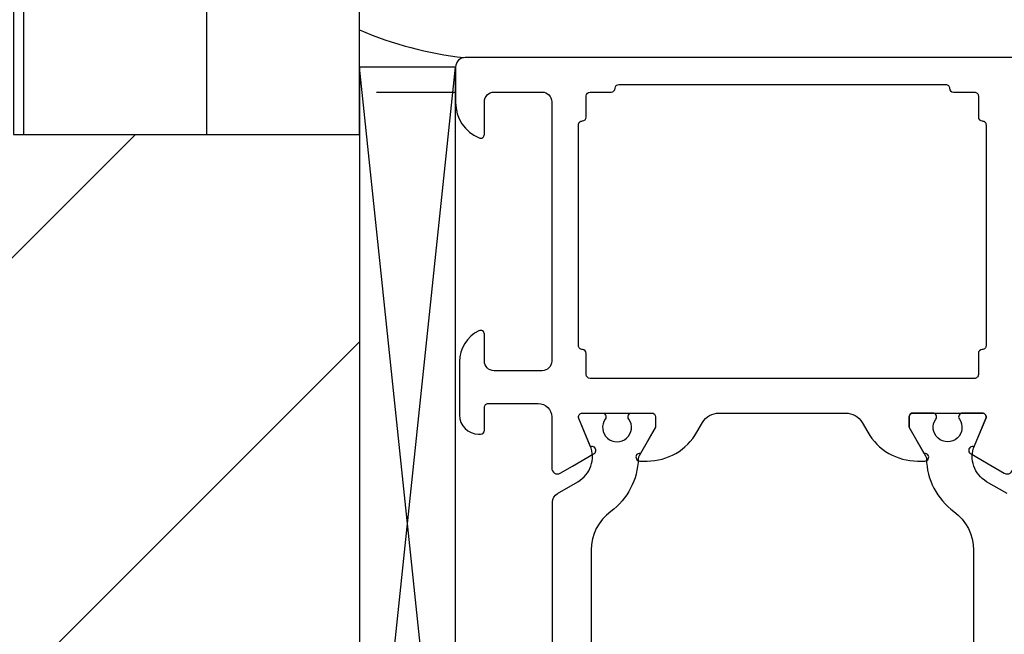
# Model space of a CAD drawing. Header units: millimetres. Extents: x 111285 to 237437, y -9513 to 52045.
# Tile 34 of 117: x 137631 to 137683, y 432 to 464. Entities that reach past the tile are written whole.
import ezdxf

# ---------------------------------------------------------------- set-up
doc = ezdxf.new("R2010")
doc.units = ezdxf.units.MM
doc.header["$LTSCALE"] = 100
doc.layers.get('0').update_dxf_attribs({"color": 252})
for name, color, linetype in [('0-arcering', 252, 'Continuous'), ('0-binnenwanden', 252, 'Continuous'), ('0-BUITENKOZIJNEN', 252, 'Continuous')]:
    doc.layers.add(name, color=color, linetype=linetype)

# ---------------------------------------------------------------- blocks, each defined once
blk = doc.blocks.new('SR8-hori')
at = {"linetype": 'Continuous'}
blk.add_line((22, 55.08149554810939), (17.87712312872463, 55.08149554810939), dxfattribs=at)
for points in [[(27.04998664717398, 18.02469636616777), (27.049986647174, 33.7753036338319, -0.2679491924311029), (27.299986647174, 34.20831633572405), (28.36802465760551, 34.82494836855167, 0.3763733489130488), (29.00384395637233, 36.69801162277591), (28.41340253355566, 38.12346331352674, -0.5345111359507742), (28.59817844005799, 38.39999999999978), (29.62538997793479, 38.39999999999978, -0.6090650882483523), (29.78846296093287, 38.08421052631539, 1.936491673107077), (31.0115103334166, 38.08421052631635, -0.6090650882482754), (31.1745833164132, 38.39999999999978), (32.19998664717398, 38.39999999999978, -0.4142135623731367), (32.39998664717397, 38.19999999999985), (32.399986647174, 37.64999999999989), (31.54440312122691, 36.16808586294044, 0.1261734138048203), (31.50428045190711, 36.02455276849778, -0.2333969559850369), (30.07294793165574, 33.27617652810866, 0.239087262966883), (29.04998664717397, 31.2591597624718), (29.04998664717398, 20.54084023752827, 0.2390872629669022)], [(50.7000133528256, 34.20831633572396), (49.63197534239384, 34.82494836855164, -0.3763733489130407), (48.99615604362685, 36.69801162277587), (49.58659746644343, 38.12346331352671, 0.534511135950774), (49.40182155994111, 38.39999999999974), (48.3746100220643, 38.39999999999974, 0.609065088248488), (48.21153703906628, 38.0842105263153, -1.936491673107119), (46.98848966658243, 38.08421052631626, 0.6090650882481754), (46.82541668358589, 38.39999999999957), (45.80001335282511, 38.39999999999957), (45.80001335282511, 38.39999999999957, 0.414213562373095), (45.60001335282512, 38.19999999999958), (45.60001335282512, 38.19999999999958), (45.60001335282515, 37.64999999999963), (46.45559687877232, 36.16808586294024, -0.126173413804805), (46.49571954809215, 36.02455276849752, 0.233396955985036), (47.92705206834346, 33.27617652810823, -0.239087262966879), (48.95001335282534, 31.25915976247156), (48.95001335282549, 20.54084023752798, -0.2390872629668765)]]:
    blk.add_lwpolyline(points, format="xyb", dxfattribs=at)
blk.add_arc((24.59536370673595, 76.00794742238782), 19.23397757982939, 246.74069714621, 263.5499891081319, dxfattribs=at)
at = {"layer": '0-BUITENKOZIJNEN', "linetype": 'Continuous'}
blk.add_lwpolyline([(55.50001335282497, 56.89999999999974), (22.50001335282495, 56.89999999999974, 0.414213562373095), (22.00001335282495, 56.39999999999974), (22.00001335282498, 54.5583123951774, 0.3015113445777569), (23.22223557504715, 52.71574306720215, 0.5366750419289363), (23.50001335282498, 52.89999999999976), (23.50001335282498, 54.59999999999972, -0.414213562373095), (24.00001335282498, 55.09999999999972), (26.50001335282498, 55.09999999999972, -0.414213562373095), (27.00001335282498, 54.59999999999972), (27.00001335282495, 41.09999999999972, -0.414213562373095), (26.50001335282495, 40.59999999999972), (24.00001335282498, 40.59999999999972, -0.414213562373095), (23.50001335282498, 41.09999999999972), (23.50001335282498, 42.49999999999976, 0.5539924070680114), (23.21251335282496, 42.67984368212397, 0.2870075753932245), (22.20001335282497, 41.06125054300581), (22.20001335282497, 38.29999999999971, 0.414213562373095), (23.20001335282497, 37.29999999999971), (23.30001335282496, 37.29999999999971, 0.4142135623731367), (23.50001335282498, 37.49999999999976), (23.50001335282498, 38.69999999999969, -0.4142135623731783), (23.70001335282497, 38.89999999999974), (26.30001335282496, 38.89999999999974, -0.414213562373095), (27.00001335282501, 38.19999999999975), (27.00001335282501, 38.19999999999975), (27.00001335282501, 35.53325148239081), (27.00001335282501, 35.53325148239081, 0.5773502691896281), (27.45001335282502, 35.27344386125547), (28.07868666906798, 35.63640856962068), (29.1801824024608, 36.27235742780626, 1.000000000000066), (29.02710902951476, 36.64190924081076), (28.41342923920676, 38.1234633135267, -0.5345111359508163), (28.59820514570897, 38.39999999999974), (28.59820514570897, 38.39999999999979), (32.200013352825, 38.39999999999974, -0.4142135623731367), (32.40001335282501, 38.19999999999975), (32.40001335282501, 37.65999999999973), (32.40001335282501, 37.65999999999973), (31.61353990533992, 36.29778803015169, 1.077346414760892), (31.58387687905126, 35.89999999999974), (31.96122714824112, 35.89999999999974, 0.2679491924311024), (34.55930335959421, 37.39999999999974), (34.55930335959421, 37.39999999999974), (34.84797849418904, 37.89999999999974, -0.2679491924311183), (35.71400389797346, 38.39999999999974), (39.00001335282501, 38.39999999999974), (39.00001335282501, 38.39999999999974), (42.28602280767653, 38.39999999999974, -0.2679491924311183), (43.15204821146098, 37.89999999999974), (43.15204821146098, 37.89999999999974), (43.4407233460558, 37.39999999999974, 0.2679491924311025), (46.03879955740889, 35.89999999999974), (46.03879955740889, 35.89999999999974), (46.41614982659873, 35.89999999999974, 1.077346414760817), (46.3864868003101, 36.2977880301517), (45.600013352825, 37.65999999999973), (45.600013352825, 38.19999999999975, -0.414213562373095), (45.80001335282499, 38.39999999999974), (45.80001335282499, 38.39999999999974), (49.40182155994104, 38.39999999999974), (49.40182155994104, 38.39999999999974, -0.534511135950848), (49.58659746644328, 38.12346331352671), (48.97291767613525, 36.64190924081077), (48.97291767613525, 36.64190924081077, 1.000000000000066), (48.81984430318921, 36.27235742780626), (48.81984430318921, 36.27235742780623), (49.92134003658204, 35.63640856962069), (49.92134003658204, 35.63640856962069), (50.55001335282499, 35.27344386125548, 0.5773502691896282), (51.00001335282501, 35.53325148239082)], format="xyb", dxfattribs=at)
blk.add_lwpolyline([(44.00001335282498, 55.49999999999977), (44.00001335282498, 55.49999999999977), (47.50001335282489, 55.49999999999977), (47.50001335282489, 55.49999999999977, -0.4142135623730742), (47.70001335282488, 55.29999999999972, 0.4142135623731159), (47.90001335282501, 55.09999999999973), (49.00001335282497, 55.09999999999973), (49.00001335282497, 55.09999999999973, -0.4142135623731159), (49.20001335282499, 54.89999999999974), (49.200013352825, 53.79999999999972, 0.4142135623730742), (49.40001335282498, 53.59999999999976, -0.4142135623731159), (49.600013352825, 53.39999999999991), (49.600013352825, 41.89999999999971), (49.60001335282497, 41.89999999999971, -0.4142135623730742), (49.40001335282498, 41.69999999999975, 0.4142135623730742), (49.20001335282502, 41.49999999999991), (49.200013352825, 40.39999999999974, -0.4142135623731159), (49.00001335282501, 40.19999999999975), (47.9000133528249, 40.19999999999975), (29.00001335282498, 40.19999999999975), (29.00001335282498, 40.19999999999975, -0.414213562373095), (28.80001335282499, 40.39999999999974), (28.80001335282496, 41.49999999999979, 0.4142135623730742), (28.600013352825, 41.6999999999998, -0.4142135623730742), (28.40001335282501, 41.89999999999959), (28.40001335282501, 53.39999999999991, -0.4142135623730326), (28.60001335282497, 53.59999999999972), (28.600013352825, 53.59999999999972, 0.4142135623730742), (28.80001335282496, 53.79999999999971), (28.80001335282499, 53.79999999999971), (28.80001335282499, 54.89999999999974, -0.414213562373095), (29.00001335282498, 55.09999999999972), (29.00001335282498, 55.09999999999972), (30.100013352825, 55.09999999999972), (30.100013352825, 55.09999999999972, 0.4142135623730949), (30.3000133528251, 55.29999999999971), (30.30001335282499, 55.29999999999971, -0.414213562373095), (30.50001335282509, 55.49999999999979), (30.50001335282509, 55.49999999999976)], format="xyb", close=True, dxfattribs=at)
blk = doc.blocks.new('onderlegger beganegrond')
at = {"layer": '0-arcering', "ltscale": 0.1}
h = blk.add_hatch(dxfattribs=at)
h.set_pattern_fill('ANSI31', color=256, scale=3, angle=45, style=0)
h.set_pattern_definition([(270, (11129.99999999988, 4.632738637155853e-10), (-9.524999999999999, -6.099192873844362e-16), [])])
h.paths.add_polyline_path([(11496.99999999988, 593.0000000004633), (11478.99999999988, 593.0000000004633), (11478.99999999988, 458.0000000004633), (11496.99999999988, 458.0000000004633)])
h = blk.add_hatch(dxfattribs=at)
h.set_pattern_fill('ANSI31', color=256, scale=5, style=0)
h.set_pattern_definition([(224.9999999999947, (11118.99999999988, 4.632738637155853e-10), (11.2253201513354, -11.22532015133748), [])])
h.paths.add_polyline_path([(11496.99999999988, 414.0000000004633), (11434.99999999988, 414.0000000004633), (11434.99999999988, 489.0000000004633), (11478.99999999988, 489.0000000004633), (11478.99999999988, 458.0000000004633), (11496.99999999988, 458.0000000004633)])
at = {"ltscale": 0.1}
for p, q in [((11502.00001335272, 414.0000000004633), (11497.00001335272, 461.5000000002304)), ((11497.00001335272, 414.0000000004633), (11502.00001335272, 461.5000000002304))]:
    blk.add_line(p, q, dxfattribs=at)
blk.add_lwpolyline([(11502.00001335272, 461.5000000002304), (11497.00001335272, 461.5000000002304), (11497.00001335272, 414.0000000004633), (11502.00001335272, 414.0000000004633)], close=True, dxfattribs=at)
at = {"layer": '0-binnenwanden', "ltscale": 0.1}
for points in [[(11496.99999999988, 593.0000000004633), (11478.99999999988, 593.0000000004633), (11478.99999999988, 458.0000000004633), (11496.99999999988, 458.0000000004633)], [(11496.99999999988, 414.0000000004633), (11434.99999999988, 414.0000000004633), (11434.99999999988, 489.0000000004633), (11478.99999999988, 489.0000000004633), (11478.99999999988, 458.0000000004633), (11496.99999999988, 458.0000000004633)]]:
    blk.add_lwpolyline(points, close=True, dxfattribs=at)
blk.add_blockref('SR8-hori', (11480, 405.1000000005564))

msp = doc.modelspace()

# ---------------------------------------------------------------- linework, layer by layer
at = {"linetype": 'Continuous'}
msp.add_line((137653.9985052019, 460.1814955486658), (137649.8756283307, 460.1814955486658), dxfattribs=at)
msp.add_line((137653.9985052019, 460.1814955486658), (137649.8756283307, 460.1814955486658), dxfattribs=at)
msp.add_line((137653.9985052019, 460.1814955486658), (137649.8756283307, 460.1814955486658), dxfattribs=at)
for points in [[(137659.0484918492, 423.1246963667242), (137659.0484918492, 438.8753036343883, -0.2679491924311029), (137659.2984918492, 439.3083163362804), (137660.3665298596, 439.9249483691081, 0.3763733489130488), (137661.0023491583, 441.7980116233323), (137660.4119077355, 443.2234633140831, -0.5345111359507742), (137660.596683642, 443.5000000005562), (137661.6238951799, 443.5000000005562, -0.6090650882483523), (137661.7869681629, 443.1842105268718, 1.936491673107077), (137663.0100155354, 443.1842105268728, -0.6090650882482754), (137663.1730885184, 443.5000000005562), (137664.1984918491, 443.5000000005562, -0.4142135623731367), (137664.3984918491, 443.3000000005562), (137664.3984918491, 442.7500000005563), (137663.5429083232, 441.2680858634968, 0.1261734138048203), (137663.5027856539, 441.1245527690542, -0.2333969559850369), (137662.0714531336, 438.376176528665, 0.239087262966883), (137661.0484918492, 436.3591597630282), (137661.0484918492, 425.6408402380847, 0.2390872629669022)], [(137659.0484918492, 423.1246963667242), (137659.0484918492, 438.8753036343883, -0.2679491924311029), (137659.2984918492, 439.3083163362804), (137660.3665298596, 439.9249483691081, 0.3763733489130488), (137661.0023491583, 441.7980116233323), (137660.4119077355, 443.2234633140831, -0.5345111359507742), (137660.596683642, 443.5000000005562), (137661.6238951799, 443.5000000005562, -0.6090650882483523), (137661.7869681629, 443.1842105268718, 1.936491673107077), (137663.0100155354, 443.1842105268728, -0.6090650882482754), (137663.1730885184, 443.5000000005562), (137664.1984918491, 443.5000000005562, -0.4142135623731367), (137664.3984918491, 443.3000000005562), (137664.3984918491, 442.7500000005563), (137663.5429083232, 441.2680858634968, 0.1261734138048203), (137663.5027856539, 441.1245527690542, -0.2333969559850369), (137662.0714531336, 438.376176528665, 0.239087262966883), (137661.0484918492, 436.3591597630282), (137661.0484918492, 425.6408402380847, 0.2390872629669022)], [(137659.0484918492, 423.1246963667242), (137659.0484918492, 438.8753036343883, -0.2679491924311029), (137659.2984918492, 439.3083163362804), (137660.3665298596, 439.9249483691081, 0.3763733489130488), (137661.0023491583, 441.7980116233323), (137660.4119077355, 443.2234633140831, -0.5345111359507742), (137660.596683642, 443.5000000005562), (137661.6238951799, 443.5000000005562, -0.6090650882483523), (137661.7869681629, 443.1842105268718, 1.936491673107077), (137663.0100155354, 443.1842105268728, -0.6090650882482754), (137663.1730885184, 443.5000000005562), (137664.1984918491, 443.5000000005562, -0.4142135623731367), (137664.3984918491, 443.3000000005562), (137664.3984918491, 442.7500000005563), (137663.5429083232, 441.2680858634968, 0.1261734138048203), (137663.5027856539, 441.1245527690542, -0.2333969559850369), (137662.0714531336, 438.376176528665, 0.239087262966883), (137661.0484918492, 436.3591597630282), (137661.0484918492, 425.6408402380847, 0.2390872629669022)], [(137682.6985185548, 439.3083163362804), (137681.6304805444, 439.9249483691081, -0.3763733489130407), (137680.9946612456, 441.7980116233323), (137681.5851026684, 443.2234633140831, 0.534511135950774), (137681.4003267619, 443.5000000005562), (137680.373115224, 443.5000000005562, 0.609065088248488), (137680.210042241, 443.1842105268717, -1.936491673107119), (137678.9869948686, 443.1842105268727, 0.6090650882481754), (137678.8239218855, 443.500000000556), (137677.7985185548, 443.500000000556), (137677.7985185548, 443.500000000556, 0.414213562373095), (137677.5985185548, 443.300000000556), (137677.5985185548, 443.300000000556), (137677.5985185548, 442.750000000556), (137678.4541020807, 441.2680858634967, -0.126173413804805), (137678.4942247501, 441.1245527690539, 0.233396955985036), (137679.9255572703, 438.3761765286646, -0.239087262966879), (137680.9485185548, 436.3591597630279), (137680.9485185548, 425.6408402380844, -0.2390872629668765)], [(137682.6985185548, 439.3083163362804), (137681.6304805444, 439.9249483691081, -0.3763733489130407), (137680.9946612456, 441.7980116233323), (137681.5851026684, 443.2234633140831, 0.534511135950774), (137681.4003267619, 443.5000000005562), (137680.373115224, 443.5000000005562, 0.609065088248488), (137680.210042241, 443.1842105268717, -1.936491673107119), (137678.9869948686, 443.1842105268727, 0.6090650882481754), (137678.8239218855, 443.500000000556), (137677.7985185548, 443.500000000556), (137677.7985185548, 443.500000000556, 0.414213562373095), (137677.5985185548, 443.300000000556), (137677.5985185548, 443.300000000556), (137677.5985185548, 442.750000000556), (137678.4541020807, 441.2680858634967, -0.126173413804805), (137678.4942247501, 441.1245527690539, 0.233396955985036), (137679.9255572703, 438.3761765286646, -0.239087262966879), (137680.9485185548, 436.3591597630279), (137680.9485185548, 425.6408402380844, -0.2390872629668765)], [(137682.6985185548, 439.3083163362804), (137681.6304805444, 439.9249483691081, -0.3763733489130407), (137680.9946612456, 441.7980116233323), (137681.5851026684, 443.2234633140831, 0.534511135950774), (137681.4003267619, 443.5000000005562), (137680.373115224, 443.5000000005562, 0.609065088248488), (137680.210042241, 443.1842105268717, -1.936491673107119), (137678.9869948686, 443.1842105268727, 0.6090650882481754), (137678.8239218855, 443.500000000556), (137677.7985185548, 443.500000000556), (137677.7985185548, 443.500000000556, 0.414213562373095), (137677.5985185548, 443.300000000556), (137677.5985185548, 443.300000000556), (137677.5985185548, 442.750000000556), (137678.4541020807, 441.2680858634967, -0.126173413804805), (137678.4942247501, 441.1245527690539, 0.233396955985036), (137679.9255572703, 438.3761765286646, -0.239087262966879), (137680.9485185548, 436.3591597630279), (137680.9485185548, 425.6408402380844, -0.2390872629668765)]]:
    msp.add_lwpolyline(points, format="xyb", dxfattribs=at)
msp.add_arc((137656.5938689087, 481.1079474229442), 19.23397757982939, 246.7406971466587, 263.5499891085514, dxfattribs=at)
msp.add_arc((137656.5938689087, 481.1079474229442), 19.23397757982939, 246.7406971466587, 263.5499891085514, dxfattribs=at)
msp.add_arc((137656.5938689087, 481.1079474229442), 19.23397757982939, 246.7406971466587, 263.5499891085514, dxfattribs=at)
at = {"layer": '0-BUITENKOZIJNEN', "linetype": 'Continuous'}
msp.add_lwpolyline([(137687.4985185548, 462.0000000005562), (137654.4985185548, 462.0000000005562, 0.414213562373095), (137653.9985185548, 461.5000000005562), (137653.9985185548, 459.6583123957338, 0.3015113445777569), (137655.220740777, 457.8157430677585, 0.5366750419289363), (137655.4985185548, 458.0000000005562), (137655.4985185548, 459.7000000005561, -0.414213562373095), (137655.9985185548, 460.2000000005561), (137658.4985185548, 460.2000000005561, -0.414213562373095), (137658.9985185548, 459.7000000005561), (137658.9985185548, 446.2000000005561, -0.414213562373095), (137658.4985185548, 445.7000000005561), (137655.9985185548, 445.7000000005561, -0.414213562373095), (137655.4985185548, 446.2000000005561), (137655.4985185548, 447.6000000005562, 0.5539924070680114), (137655.2110185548, 447.7798436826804, 0.2870075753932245), (137654.1985185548, 446.1612505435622), (137654.1985185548, 443.4000000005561, 0.414213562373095), (137655.1985185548, 442.4000000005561), (137655.2985185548, 442.4000000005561, 0.4142135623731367), (137655.4985185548, 442.6000000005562), (137655.4985185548, 443.8000000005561, -0.4142135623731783), (137655.6985185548, 444.0000000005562), (137658.2985185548, 444.0000000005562, -0.414213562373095), (137658.9985185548, 443.3000000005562), (137658.9985185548, 443.3000000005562), (137658.9985185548, 440.6332514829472), (137658.9985185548, 440.6332514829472, 0.5773502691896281), (137659.4485185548, 440.3734438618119), (137660.077191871, 440.7364085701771), (137661.1786876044, 441.3723574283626, 1.000000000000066), (137661.0256142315, 441.7419092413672), (137660.4119344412, 443.2234633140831, -0.5345111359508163), (137660.5967103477, 443.5000000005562), (137660.5967103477, 443.5000000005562), (137664.1985185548, 443.5000000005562, -0.4142135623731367), (137664.3985185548, 443.3000000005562), (137664.3985185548, 442.7600000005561), (137664.3985185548, 442.7600000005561), (137663.6120451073, 441.3977880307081, 1.077346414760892), (137663.582382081, 441.0000000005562), (137663.9597323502, 441.0000000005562, 0.2679491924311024), (137666.5578085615, 442.5000000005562), (137666.5578085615, 442.5000000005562), (137666.8464836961, 443.0000000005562, -0.2679491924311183), (137667.7125090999, 443.5000000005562), (137670.9985185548, 443.5000000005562), (137670.9985185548, 443.5000000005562), (137674.2845280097, 443.5000000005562, -0.2679491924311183), (137675.1505534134, 443.0000000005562), (137675.1505534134, 443.0000000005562), (137675.439228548, 442.5000000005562, 0.2679491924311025), (137678.0373047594, 441.0000000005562), (137678.0373047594, 441.0000000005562), (137678.4146550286, 441.0000000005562, 1.077346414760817), (137678.3849920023, 441.3977880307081), (137677.5985185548, 442.7600000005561), (137677.5985185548, 443.3000000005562, -0.414213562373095), (137677.7985185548, 443.5000000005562), (137677.7985185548, 443.5000000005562), (137681.4003267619, 443.5000000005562), (137681.4003267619, 443.5000000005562, -0.534511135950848), (137681.5851026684, 443.2234633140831), (137680.9714228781, 441.7419092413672), (137680.9714228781, 441.7419092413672, 1.000000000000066), (137680.8183495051, 441.3723574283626), (137680.8183495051, 441.3723574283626), (137681.9198452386, 440.7364085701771), (137681.9198452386, 440.7364085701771), (137682.5485185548, 440.3734438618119, 0.5773502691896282), (137682.9985185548, 440.6332514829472)], format="xyb", dxfattribs=at)
msp.add_lwpolyline([(137687.4985185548, 462.0000000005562), (137654.4985185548, 462.0000000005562, 0.414213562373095), (137653.9985185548, 461.5000000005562), (137653.9985185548, 459.6583123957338, 0.3015113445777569), (137655.220740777, 457.8157430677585, 0.5366750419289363), (137655.4985185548, 458.0000000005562), (137655.4985185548, 459.7000000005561, -0.414213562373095), (137655.9985185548, 460.2000000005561), (137658.4985185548, 460.2000000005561, -0.414213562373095), (137658.9985185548, 459.7000000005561), (137658.9985185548, 446.2000000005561, -0.414213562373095), (137658.4985185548, 445.7000000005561), (137655.9985185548, 445.7000000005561, -0.414213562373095), (137655.4985185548, 446.2000000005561), (137655.4985185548, 447.6000000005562, 0.5539924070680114), (137655.2110185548, 447.7798436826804, 0.2870075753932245), (137654.1985185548, 446.1612505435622), (137654.1985185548, 443.4000000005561, 0.414213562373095), (137655.1985185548, 442.4000000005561), (137655.2985185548, 442.4000000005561, 0.4142135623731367), (137655.4985185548, 442.6000000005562), (137655.4985185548, 443.8000000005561, -0.4142135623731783), (137655.6985185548, 444.0000000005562), (137658.2985185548, 444.0000000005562, -0.414213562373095), (137658.9985185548, 443.3000000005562), (137658.9985185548, 443.3000000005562), (137658.9985185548, 440.6332514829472), (137658.9985185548, 440.6332514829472, 0.5773502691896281), (137659.4485185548, 440.3734438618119), (137660.077191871, 440.7364085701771), (137661.1786876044, 441.3723574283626, 1.000000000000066), (137661.0256142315, 441.7419092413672), (137660.4119344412, 443.2234633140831, -0.5345111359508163), (137660.5967103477, 443.5000000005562), (137660.5967103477, 443.5000000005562), (137664.1985185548, 443.5000000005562, -0.4142135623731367), (137664.3985185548, 443.3000000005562), (137664.3985185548, 442.7600000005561), (137664.3985185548, 442.7600000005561), (137663.6120451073, 441.3977880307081, 1.077346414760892), (137663.582382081, 441.0000000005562), (137663.9597323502, 441.0000000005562, 0.2679491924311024), (137666.5578085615, 442.5000000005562), (137666.5578085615, 442.5000000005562), (137666.8464836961, 443.0000000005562, -0.2679491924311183), (137667.7125090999, 443.5000000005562), (137670.9985185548, 443.5000000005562), (137670.9985185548, 443.5000000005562), (137674.2845280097, 443.5000000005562, -0.2679491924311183), (137675.1505534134, 443.0000000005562), (137675.1505534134, 443.0000000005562), (137675.439228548, 442.5000000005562, 0.2679491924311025), (137678.0373047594, 441.0000000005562), (137678.0373047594, 441.0000000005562), (137678.4146550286, 441.0000000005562, 1.077346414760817), (137678.3849920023, 441.3977880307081), (137677.5985185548, 442.7600000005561), (137677.5985185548, 443.3000000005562, -0.414213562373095), (137677.7985185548, 443.5000000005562), (137677.7985185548, 443.5000000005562), (137681.4003267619, 443.5000000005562), (137681.4003267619, 443.5000000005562, -0.534511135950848), (137681.5851026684, 443.2234633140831), (137680.9714228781, 441.7419092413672), (137680.9714228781, 441.7419092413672, 1.000000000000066), (137680.8183495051, 441.3723574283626), (137680.8183495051, 441.3723574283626), (137681.9198452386, 440.7364085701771), (137681.9198452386, 440.7364085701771), (137682.5485185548, 440.3734438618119, 0.5773502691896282), (137682.9985185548, 440.6332514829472)], format="xyb", dxfattribs=at)
msp.add_lwpolyline([(137687.4985185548, 462.0000000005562), (137654.4985185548, 462.0000000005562, 0.414213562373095), (137653.9985185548, 461.5000000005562), (137653.9985185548, 459.6583123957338, 0.3015113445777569), (137655.220740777, 457.8157430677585, 0.5366750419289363), (137655.4985185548, 458.0000000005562), (137655.4985185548, 459.7000000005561, -0.414213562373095), (137655.9985185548, 460.2000000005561), (137658.4985185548, 460.2000000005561, -0.414213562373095), (137658.9985185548, 459.7000000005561), (137658.9985185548, 446.2000000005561, -0.414213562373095), (137658.4985185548, 445.7000000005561), (137655.9985185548, 445.7000000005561, -0.414213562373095), (137655.4985185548, 446.2000000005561), (137655.4985185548, 447.6000000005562, 0.5539924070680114), (137655.2110185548, 447.7798436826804, 0.2870075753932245), (137654.1985185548, 446.1612505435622), (137654.1985185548, 443.4000000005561, 0.414213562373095), (137655.1985185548, 442.4000000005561), (137655.2985185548, 442.4000000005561, 0.4142135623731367), (137655.4985185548, 442.6000000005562), (137655.4985185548, 443.8000000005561, -0.4142135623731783), (137655.6985185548, 444.0000000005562), (137658.2985185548, 444.0000000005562, -0.414213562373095), (137658.9985185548, 443.3000000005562), (137658.9985185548, 443.3000000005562), (137658.9985185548, 440.6332514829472), (137658.9985185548, 440.6332514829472, 0.5773502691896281), (137659.4485185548, 440.3734438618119), (137660.077191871, 440.7364085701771), (137661.1786876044, 441.3723574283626, 1.000000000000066), (137661.0256142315, 441.7419092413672), (137660.4119344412, 443.2234633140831, -0.5345111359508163), (137660.5967103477, 443.5000000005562), (137660.5967103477, 443.5000000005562), (137664.1985185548, 443.5000000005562, -0.4142135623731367), (137664.3985185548, 443.3000000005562), (137664.3985185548, 442.7600000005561), (137664.3985185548, 442.7600000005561), (137663.6120451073, 441.3977880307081, 1.077346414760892), (137663.582382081, 441.0000000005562), (137663.9597323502, 441.0000000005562, 0.2679491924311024), (137666.5578085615, 442.5000000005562), (137666.5578085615, 442.5000000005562), (137666.8464836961, 443.0000000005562, -0.2679491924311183), (137667.7125090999, 443.5000000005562), (137670.9985185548, 443.5000000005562), (137670.9985185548, 443.5000000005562), (137674.2845280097, 443.5000000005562, -0.2679491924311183), (137675.1505534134, 443.0000000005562), (137675.1505534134, 443.0000000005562), (137675.439228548, 442.5000000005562, 0.2679491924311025), (137678.0373047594, 441.0000000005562), (137678.0373047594, 441.0000000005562), (137678.4146550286, 441.0000000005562, 1.077346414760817), (137678.3849920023, 441.3977880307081), (137677.5985185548, 442.7600000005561), (137677.5985185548, 443.3000000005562, -0.414213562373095), (137677.7985185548, 443.5000000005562), (137677.7985185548, 443.5000000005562), (137681.4003267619, 443.5000000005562), (137681.4003267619, 443.5000000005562, -0.534511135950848), (137681.5851026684, 443.2234633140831), (137680.9714228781, 441.7419092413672), (137680.9714228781, 441.7419092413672, 1.000000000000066), (137680.8183495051, 441.3723574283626), (137680.8183495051, 441.3723574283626), (137681.9198452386, 440.7364085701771), (137681.9198452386, 440.7364085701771), (137682.5485185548, 440.3734438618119, 0.5773502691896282), (137682.9985185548, 440.6332514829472)], format="xyb", dxfattribs=at)
msp.add_lwpolyline([(137675.9985185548, 460.6000000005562), (137675.9985185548, 460.6000000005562), (137679.4985185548, 460.6000000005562), (137679.4985185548, 460.6000000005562, -0.4142135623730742), (137679.6985185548, 460.4000000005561, 0.4142135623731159), (137679.8985185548, 460.2000000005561), (137680.9985185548, 460.2000000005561), (137680.9985185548, 460.2000000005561, -0.4142135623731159), (137681.1985185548, 460.0000000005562), (137681.1985185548, 458.9000000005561, 0.4142135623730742), (137681.3985185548, 458.7000000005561, -0.4142135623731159), (137681.5985185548, 458.5000000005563), (137681.5985185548, 447.0000000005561), (137681.5985185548, 447.0000000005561, -0.4142135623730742), (137681.3985185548, 446.8000000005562, 0.4142135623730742), (137681.1985185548, 446.6000000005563), (137681.1985185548, 445.5000000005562, -0.4142135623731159), (137680.9985185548, 445.3000000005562), (137679.8985185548, 445.3000000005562), (137660.9985185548, 445.3000000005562), (137660.9985185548, 445.3000000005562, -0.414213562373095), (137660.7985185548, 445.5000000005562), (137660.7985185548, 446.6000000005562, 0.4142135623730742), (137660.5985185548, 446.8000000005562, -0.4142135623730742), (137660.3985185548, 447.000000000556), (137660.3985185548, 458.5000000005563, -0.4142135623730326), (137660.5985185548, 458.7000000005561), (137660.5985185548, 458.7000000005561, 0.4142135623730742), (137660.7985185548, 458.9000000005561), (137660.7985185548, 458.9000000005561), (137660.7985185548, 460.0000000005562, -0.414213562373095), (137660.9985185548, 460.2000000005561), (137660.9985185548, 460.2000000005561), (137662.0985185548, 460.2000000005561), (137662.0985185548, 460.2000000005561, 0.4142135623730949), (137662.2985185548, 460.4000000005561), (137662.2985185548, 460.4000000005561, -0.414213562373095), (137662.4985185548, 460.6000000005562), (137662.4985185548, 460.6000000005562)], format="xyb", close=True, dxfattribs=at)
msp.add_lwpolyline([(137675.9985185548, 460.6000000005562), (137675.9985185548, 460.6000000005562), (137679.4985185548, 460.6000000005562), (137679.4985185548, 460.6000000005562, -0.4142135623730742), (137679.6985185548, 460.4000000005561, 0.4142135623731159), (137679.8985185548, 460.2000000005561), (137680.9985185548, 460.2000000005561), (137680.9985185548, 460.2000000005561, -0.4142135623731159), (137681.1985185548, 460.0000000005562), (137681.1985185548, 458.9000000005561, 0.4142135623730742), (137681.3985185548, 458.7000000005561, -0.4142135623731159), (137681.5985185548, 458.5000000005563), (137681.5985185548, 447.0000000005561), (137681.5985185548, 447.0000000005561, -0.4142135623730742), (137681.3985185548, 446.8000000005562, 0.4142135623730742), (137681.1985185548, 446.6000000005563), (137681.1985185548, 445.5000000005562, -0.4142135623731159), (137680.9985185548, 445.3000000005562), (137679.8985185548, 445.3000000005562), (137660.9985185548, 445.3000000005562), (137660.9985185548, 445.3000000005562, -0.414213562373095), (137660.7985185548, 445.5000000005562), (137660.7985185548, 446.6000000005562, 0.4142135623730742), (137660.5985185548, 446.8000000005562, -0.4142135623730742), (137660.3985185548, 447.000000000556), (137660.3985185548, 458.5000000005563, -0.4142135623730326), (137660.5985185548, 458.7000000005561), (137660.5985185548, 458.7000000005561, 0.4142135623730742), (137660.7985185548, 458.9000000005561), (137660.7985185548, 458.9000000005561), (137660.7985185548, 460.0000000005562, -0.414213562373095), (137660.9985185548, 460.2000000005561), (137660.9985185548, 460.2000000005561), (137662.0985185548, 460.2000000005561), (137662.0985185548, 460.2000000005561, 0.4142135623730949), (137662.2985185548, 460.4000000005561), (137662.2985185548, 460.4000000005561, -0.414213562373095), (137662.4985185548, 460.6000000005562), (137662.4985185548, 460.6000000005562)], format="xyb", close=True, dxfattribs=at)
msp.add_lwpolyline([(137675.9985185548, 460.6000000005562), (137675.9985185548, 460.6000000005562), (137679.4985185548, 460.6000000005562), (137679.4985185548, 460.6000000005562, -0.4142135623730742), (137679.6985185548, 460.4000000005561, 0.4142135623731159), (137679.8985185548, 460.2000000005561), (137680.9985185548, 460.2000000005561), (137680.9985185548, 460.2000000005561, -0.4142135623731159), (137681.1985185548, 460.0000000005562), (137681.1985185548, 458.9000000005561, 0.4142135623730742), (137681.3985185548, 458.7000000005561, -0.4142135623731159), (137681.5985185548, 458.5000000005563), (137681.5985185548, 447.0000000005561), (137681.5985185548, 447.0000000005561, -0.4142135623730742), (137681.3985185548, 446.8000000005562, 0.4142135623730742), (137681.1985185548, 446.6000000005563), (137681.1985185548, 445.5000000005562, -0.4142135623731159), (137680.9985185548, 445.3000000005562), (137679.8985185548, 445.3000000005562), (137660.9985185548, 445.3000000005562), (137660.9985185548, 445.3000000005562, -0.414213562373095), (137660.7985185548, 445.5000000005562), (137660.7985185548, 446.6000000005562, 0.4142135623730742), (137660.5985185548, 446.8000000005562, -0.4142135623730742), (137660.3985185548, 447.000000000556), (137660.3985185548, 458.5000000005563, -0.4142135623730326), (137660.5985185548, 458.7000000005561), (137660.5985185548, 458.7000000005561, 0.4142135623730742), (137660.7985185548, 458.9000000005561), (137660.7985185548, 458.9000000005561), (137660.7985185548, 460.0000000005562, -0.414213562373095), (137660.9985185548, 460.2000000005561), (137660.9985185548, 460.2000000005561), (137662.0985185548, 460.2000000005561), (137662.0985185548, 460.2000000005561, 0.4142135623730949), (137662.2985185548, 460.4000000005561), (137662.2985185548, 460.4000000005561, -0.414213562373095), (137662.4985185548, 460.6000000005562), (137662.4985185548, 460.6000000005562)], format="xyb", close=True, dxfattribs=at)

# ---------------------------------------------------------------- block references
msp.add_blockref('onderlegger beganegrond', (126151.998505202, 0))

doc.saveas('drawing.dxf')
